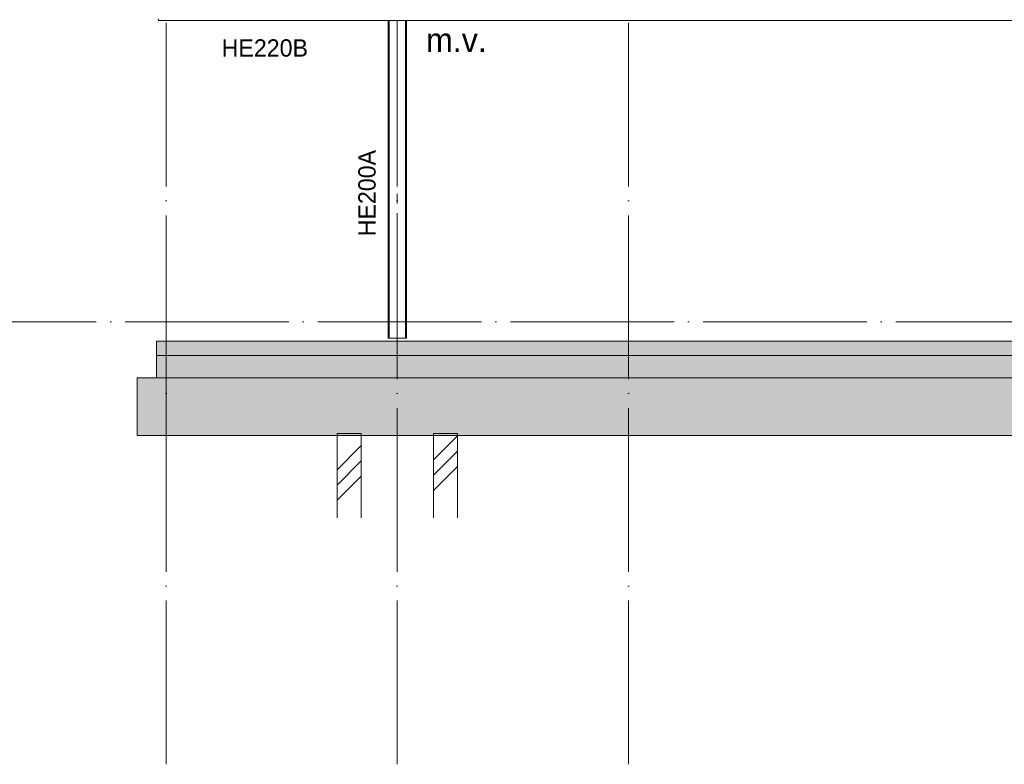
# Model space of a CAD drawing. Header units: millimetres. Extents: x 4517 to 474157, y -4632 to 9900.
# Tile 102 of 114: x 413806 to 424029, y -4594 to 3138. Entities that reach past the tile are written whole.
import ezdxf

# ---------------------------------------------------------------- set-up
doc = ezdxf.new("R2010")
doc.units = ezdxf.units.MM
doc.linetypes.add('WSP_hartlijn', pattern=[800, 500, -100, 100, -100])
doc.linetypes.add('WSP_stramienlijn', pattern=[2000, 1700, -150, 0, -150])
for name, color, linetype, lineweight in [('00_algemeen - hartlijn', 7, 'WSP_hartlijn', 13), ('00_text', 7, 'Continuous', 13), ('07_stramien', 4, 'Continuous', 13), ('07_stramien - levels', 7, 'Continuous', 13), ('16_funderingsconstructies', 2, 'Continuous', 18), ('17_paalfunderingen - prefab', 2, 'Continuous', 18), ('23_vloeren', 2, 'Continuous', 18), ('28_hoofddraagconstructies - kolommen en liggers', 1, 'Continuous', 13), ('28_hoofddraagconstructies - kolommen en liggers - staal', 1, 'Continuous', 13), ('28_hoofddraagconstructies - tags', 7, 'Continuous', 18)]:
    doc.layers.add(name, color=color, linetype=linetype, lineweight=lineweight)
doc.layers.add('16_funderingsconstructies - voeten en balken', color=2, linetype='Continuous')
doc.styles.add('Revittext', font='txt', dxfattribs={"height": 250})
doc.styles.add('Revittext_1', font='txt', dxfattribs={"height": 180})
pattern_1 = [(45, (-40095.26, 0), (-449.013, 449.013), []), (45, (-39936.5, 0), (0, 898.026), []), (45, (-40254, 0), (0, 898.026), [])]

# ---------------------------------------------------------------- blocks, each defined once
blk = doc.blocks.new('28_WSP_SC_staal - HE v21-0 - HE200A - S235-V113-as H')
at = {"layer": '00_algemeen - hartlijn'}
blk.add_line((-12200, -170), (-12200, 3130), dxfattribs=at)
blk = doc.blocks.new('17_WSP_FD_prefab - fundatiepaal v18-0 - 250x250-V119-as H')
at = {"layer": '16_funderingsconstructies', "lineweight": 13}
h = blk.add_hatch(dxfattribs=at)
h.set_pattern_fill('FP_4', color=50, style=0, pattern_type=2)
h.set_pattern_definition(pattern_1)
h.paths.add_polyline_path([(-25975, -2035), (-25975, -1180), (-26225, -1180), (-26225, -2035)])
at = {"layer": '16_funderingsconstructies', "color": 135, "lineweight": 13}
for p, q in [((-25975, -1160), (-26225, -1160)), ((-26225, -1160), (-26225, -1180)), ((-25975, -1160), (-25975, -1180))]:
    blk.add_line(p, q, dxfattribs=at)
at = {"layer": '17_paalfunderingen - prefab', "color": 55}
for p, q in [((-26225, -1180), (-26225, -2035)), ((-25975, -1180), (-25975, -2035))]:
    blk.add_line(p, q, dxfattribs=at)
blk = doc.blocks.new('17_WSP_FD_prefab - fundatiepaal v18-0 - 250x250-V120-as H')
at = {"layer": '16_funderingsconstructies', "lineweight": 13}
h = blk.add_hatch(dxfattribs=at)
h.set_pattern_fill('FP_4', color=50, style=0, pattern_type=2)
h.set_pattern_definition(pattern_1)
h.paths.add_polyline_path([(-26975, -2035), (-26975, -1180), (-27225, -1180), (-27225, -2035)])
at = {"layer": '16_funderingsconstructies', "color": 135, "lineweight": 13}
for p, q in [((-26975, -1160), (-27225, -1160)), ((-27225, -1160), (-27225, -1180)), ((-26975, -1160), (-26975, -1180))]:
    blk.add_line(p, q, dxfattribs=at)
at = {"layer": '17_paalfunderingen - prefab', "color": 55}
for p, q in [((-27225, -1180), (-27225, -2035)), ((-26975, -1180), (-26975, -2035))]:
    blk.add_line(p, q, dxfattribs=at)

msp = doc.modelspace()

# ---------------------------------------------------------------- hatches: boundary and pattern name
at = {"layer": '16_funderingsconstructies - voeten en balken'}
for points in [[(433435.7, -580), (436426.9, -580), (436426.9, -530), (436776.9, -530), (436776.9, -580), (439951.9, -580), (439951.9, -530), (440301.9, -530), (440301.9, -580), (441826.9, -580), (441826.9, -350), (440256.9, -350), (440256.9, -500.7), (439996.9, -500.7), (439996.9, -350), (415226.9, -350), (415226.9, -580), (424981.9, -580), (424981.9, -530), (425331.9, -530), (425331.9, -580), (428826.9, -580), (428826.9, -530), (429176.9, -530), (429176.9, -580), (432626.9, -580), (432626.9, -530), (432976.9, -530), (432976.9, -580)], [(432976.9, -1180), (442026.9, -1180), (442026.9, -780), (440301.9, -780), (440301.9, -1030), (439951.9, -1030), (439951.9, -780), (436776.9, -780), (436776.9, -1030), (436426.9, -1030), (436426.9, -780), (432976.9, -780), (432976.9, -1030), (432626.9, -1030), (432626.9, -780), (429176.9, -780), (429176.9, -1030), (428826.9, -1030), (428826.9, -780), (425331.9, -780), (425331.9, -1030), (424981.9, -1030), (424981.9, -580), (415026.9, -580), (415026.9, -1180), (432800.8, -1180)]]:
    msp.add_hatch(color=90, dxfattribs=at).paths.add_polyline_path(points)
at = {"layer": '23_vloeren'}
h = msp.add_hatch(color=90, dxfattribs=at)
h.paths.add_polyline_path([(432165.9, -350), (439996.9, -350), (439996.9, -200), (415226.9, -200), (415226.9, -350), (429626.3, -350)])
h.paths.add_polyline_path([(441826.9, -350), (441826.9, -200), (440256.9, -200), (440256.9, -350)])

# ---------------------------------------------------------------- linework, layer by layer
at = {"layer": '07_stramien', "linetype": 'WSP_stramienlijn'}
for p, q in [((415326.9, -4594.5), (415326.9, 9000)), ((417726.9, -4594.5), (417726.9, 9000)), ((420126.9, -4594.5), (420126.9, 9000))]:
    msp.add_line(p, q, dxfattribs=at)
at = {"layer": '07_stramien - levels', "linetype": 'WSP_stramienlijn'}
msp.add_line((404900.7, 0), (445344.7, 0), dxfattribs=at)
at = {"layer": '16_funderingsconstructies - voeten en balken', "color": 55, "lineweight": 18}
for p, q in [((415226.9, -350), (439996.9, -350)), ((415226.9, -580), (415226.9, -350)), ((424981.9, -580), (415026.9, -580)), ((415026.9, -580), (415026.9, -1180)), ((442026.9, -1180), (415026.9, -1180))]:
    msp.add_line(p, q, dxfattribs=at)
at = {"layer": '23_vloeren', "color": 55}
for p, q in [((415226.9, -200), (439996.9, -200)), ((415226.9, -350), (415226.9, -200)), ((439996.9, -350), (415226.9, -350))]:
    msp.add_line(p, q, dxfattribs=at)
at = {"layer": '28_hoofddraagconstructies - kolommen en liggers', "color": 135}
msp.add_line((415326.9, -350), (415326.9, -1180), dxfattribs=at)
at = {"layer": '28_hoofddraagconstructies - kolommen en liggers - staal'}
for p, q in [((415246.9, 3130), (415246.9, 3146)), ((436683.4, 3130), (415246.9, 3130)), ((417631.9, 3130), (417631.9, -170)), ((417641.9, 3130), (417641.9, -170)), ((417811.9, 3130), (417811.9, -170)), ((417821.9, 3130), (417821.9, -170)), ((417641.9, -170), (417631.9, -170)), ((417659.9, -170), (417641.9, -170)), ((417793.9, -170), (417659.9, -170)), ((417811.9, -170), (417793.9, -170)), ((417821.9, -170), (417811.9, -170))]:
    msp.add_line(p, q, dxfattribs=at)

# ---------------------------------------------------------------- block references
at = {"layer": '00_algemeen - hartlijn'}
msp.add_blockref('28_WSP_SC_staal - HE v21-0 - HE200A - S235-V113-as H', (429926.9, 0), dxfattribs=at)
at = {"layer": '16_funderingsconstructies', "color": 135, "lineweight": 13}
for name in ['17_WSP_FD_prefab - fundatiepaal v18-0 - 250x250-V120-as H', '17_WSP_FD_prefab - fundatiepaal v18-0 - 250x250-V119-as H']:
    msp.add_blockref(name, (444326.9, 0), dxfattribs=at)

# ---------------------------------------------------------------- texts
at = {"layer": '00_text', "lineweight": 18, "insert": (418024.9, 3051.6), "char_height": 250, "width": 817.721, "attachment_point": 1, "style": 'Revittext'}
msp.add_mtext('m.v.', dxfattribs=at)
at = {"layer": '28_hoofddraagconstructies - tags', "lineweight": 13, "insert": (415903.2, 2934.3), "char_height": 180, "width": 1122.362, "attachment_point": 1, "style": 'Revittext_1'}
msp.add_mtext('HE220B', dxfattribs=at)
at = {"layer": '28_hoofddraagconstructies - tags', "lineweight": 13, "insert": (417321.9, 888.9), "char_height": 180, "width": 1122.362, "attachment_point": 1, "rotation": 90, "style": 'Revittext_1', "bg_fill": 3, "box_fill_scale": 1.25, "bg_fill_color": 256, "bg_fill_true_color": 13158600, "bg_fill_transparency": 0}
msp.add_mtext('HE200A', dxfattribs=at)

doc.saveas('drawing.dxf')
